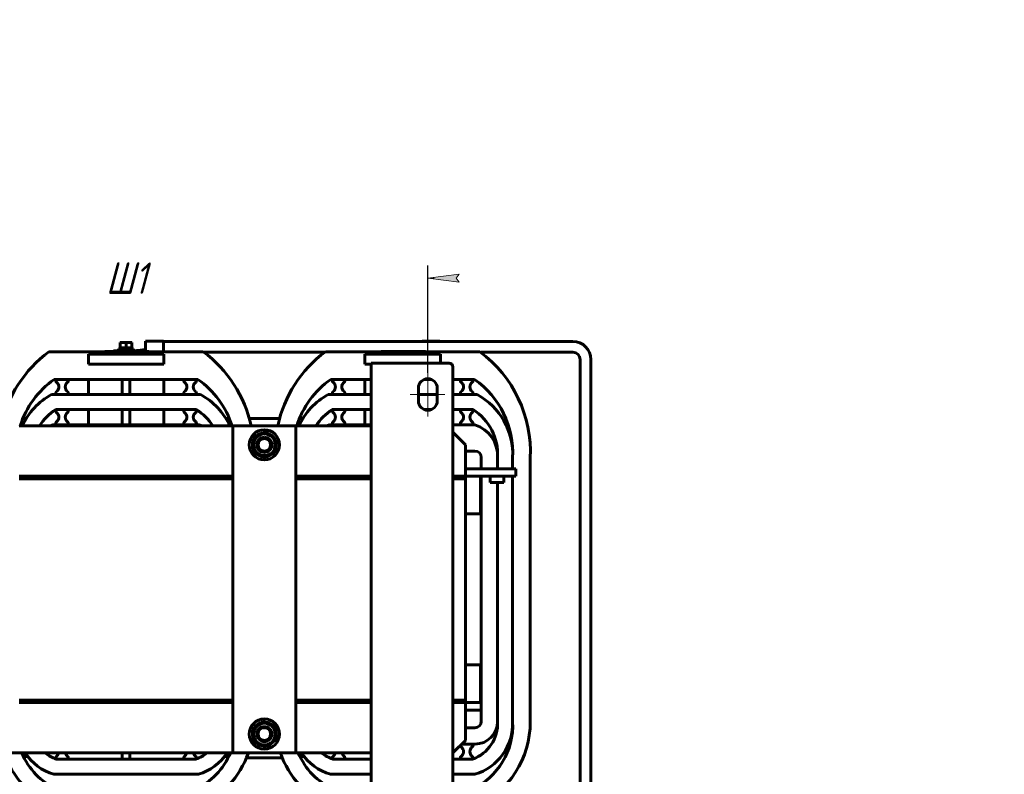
# Model space of a CAD drawing. Header units: millimetres. Extents: x 0 to 297, y 0 to 420.
# Tile 13 of 13: x 140 to 297, y 300 to 420. Entities that reach past the tile are written whole.
import ezdxf

# ---------------------------------------------------------------- set-up
doc = ezdxf.new("R2010")
doc.units = ezdxf.units.MM
for name, pattern in [('K5LT_AXLED', [19.5, 15, -1.5, 1.5, -1.5]), ('K5LT_BASIC', [0]), ('K5LT_THIN', [0])]:
    doc.linetypes.add(name, pattern=pattern)
doc.layers.add('Системный слой', color=7, linetype='Continuous')
doc.styles.add('KDIMTEXTSTYLE', font='GOST_AU.SHX', dxfattribs={"width": 0.96, "oblique": 15, "height": 5})
doc.dimstyles.new('KDIMSTYLE (0.20)', dxfattribs={"dimtxt": 5, "dimasz": 1, "dimexe": 2, "dimexo": 0, "dimgap": 1, "dimtad": 1, "dimlfac": 5, "dimtxsty": 'KDIMTEXTSTYLE', "dimsah": 1, "dimcen": 0, "dimdle": 1, "dimadec": 0, "dimazin": 0, "dimtfac": 0.667, "dimtmove": 0, "dimatfit": 3, "dimfxl": 1, "dimtvp": 1, "dimtolj": 1, "dimtzin": 0, "dimarcsym": 0})

# ---------------------------------------------------------------- blocks, each defined once
blk = doc.blocks.new('U149')
at = {"layer": 'Системный слой', "color": 150, "linetype": 'K5LT_BASIC', "lineweight": 60, "true_color": 0x0080ff}
for p, q in [((130.28, 347.39), (123.28, 347.39)), ((147.28, 347.39), (140.28, 347.39)), ((174.28, 347.39), (167.28, 347.39)), ((191.28, 347.39), (184.28, 347.39))]:
    blk.add_line(p, q, dxfattribs=at)
blk = doc.blocks.new('U150')
at = {"layer": 'Системный слой', "color": 150, "linetype": 'K5LT_BASIC', "lineweight": 60, "true_color": 0x0080ff}
for p, q in [((118.28, 355.39), (130.28, 355.39)), ((140.28, 355.39), (174.28, 355.39)), ((184.28, 355.39), (196.28, 355.39))]:
    blk.add_line(p, q, dxfattribs=at)
blk = doc.blocks.new('U151')
at = {"layer": 'Системный слой', "color": 150, "linetype": 'K5LT_BASIC', "lineweight": 60, "true_color": 0x0080ff}
for p, q in [((188.89, 367.11), (185.04, 367.11)), ((228.38, 367.11), (213.68, 367.11))]:
    blk.add_line(p, q, dxfattribs=at)
blk = doc.blocks.new('U155')
at = {"layer": 'Системный слой', "color": 150, "linetype": 'K5LT_BASIC', "lineweight": 60, "true_color": 0x0080ff}
for p, q in [((163.21, 368.85), (163.22, 368.89)), ((163.21, 368.38), (163.21, 368.85)), ((163.21, 367.67), (163.21, 368.38)), ((163.22, 368.89), (163.22, 368.81)), ((163.21, 367.19), (163.21, 367.67))]:
    blk.add_line(p, q, dxfattribs=at)
blk = doc.blocks.new('U156')
at = {"layer": 'Системный слой', "color": 150, "linetype": 'K5LT_BASIC', "lineweight": 60, "true_color": 0x0080ff}
for p, q in [((160.38, 367.36), (160.38, 367.32)), ((160.38, 367.32), (160.38, 367.28)), ((160.38, 367.28), (160.38, 367.24))]:
    blk.add_line(p, q, dxfattribs=at)
blk = doc.blocks.new('U157')
at = {"layer": 'Системный слой', "color": 150, "linetype": 'K5LT_BASIC', "lineweight": 60, "true_color": 0x0080ff}
for p, q in [((207.21, 368.81), (207.22, 368.89)), ((207.22, 368.89), (207.22, 368.81))]:
    blk.add_line(p, q, dxfattribs=at)
blk = doc.blocks.new('U189')
at = {"layer": 'Системный слой', "color": 150, "linetype": 'K5LT_BASIC', "lineweight": 60, "true_color": 0x0080ff}
for p, q in [((163.28, 362.79), (163.28, 360.39)), ((163.28, 357.99), (163.28, 355.59))]:
    blk.add_line(p, q, dxfattribs=at)
blk = doc.blocks.new('U190')
at = {"layer": 'Системный слой', "color": 150, "linetype": 'K5LT_BASIC', "lineweight": 60, "true_color": 0x0080ff}
for p, q in [((151.28, 360.39), (151.28, 362.79)), ((151.28, 355.59), (151.28, 357.99))]:
    blk.add_line(p, q, dxfattribs=at)
blk = doc.blocks.new('U191')
at = {"layer": 'Системный слой', "color": 150, "linetype": 'K5LT_BASIC', "lineweight": 60, "true_color": 0x0080ff}
for p, q in [((142.18, 346.99), (142.18, 347.39)), ((142.18, 311.39), (142.18, 311.79))]:
    blk.add_line(p, q, dxfattribs=at)
blk = doc.blocks.new('U192')
at = {"layer": 'Системный слой', "color": 150, "linetype": 'K5LT_BASIC', "lineweight": 60, "true_color": 0x0080ff}
for p, q in [((144.78, 347.39), (144.78, 346.99)), ((144.78, 311.79), (144.78, 311.39))]:
    blk.add_line(p, q, dxfattribs=at)
blk = doc.blocks.new('U193')
at = {"layer": 'Системный слой', "color": 150, "linetype": 'K5LT_BASIC', "lineweight": 60, "true_color": 0x0080ff}
for p, q in [((172.38, 347.39), (172.38, 346.99)), ((172.38, 311.79), (172.38, 311.39))]:
    blk.add_line(p, q, dxfattribs=at)
blk = doc.blocks.new('U194')
at = {"layer": 'Системный слой', "color": 150, "linetype": 'K5LT_BASIC', "lineweight": 60, "true_color": 0x0080ff}
for p, q in [((169.78, 347.39), (169.78, 346.99)), ((169.78, 311.79), (169.78, 311.39))]:
    blk.add_line(p, q, dxfattribs=at)
blk = doc.blocks.new('U195')
at = {"layer": 'Системный слой', "color": 150, "linetype": 'K5LT_BASIC', "lineweight": 60, "true_color": 0x0080ff}
for p, q in [((172.38, 346.99), (172.38, 347.39)), ((172.38, 311.39), (172.38, 311.79))]:
    blk.add_line(p, q, dxfattribs=at)
blk = doc.blocks.new('U196')
at = {"layer": 'Системный слой', "color": 150, "linetype": 'K5LT_BASIC', "lineweight": 60, "true_color": 0x0080ff}
for p, q in [((142.18, 346.99), (142.18, 347.39)), ((142.18, 311.39), (142.18, 311.79))]:
    blk.add_line(p, q, dxfattribs=at)
blk = doc.blocks.new('U197')
at = {"layer": 'Системный слой', "color": 150, "linetype": 'K5LT_BASIC', "lineweight": 60, "true_color": 0x0080ff}
for p, q in [((195.28, 360.39), (195.28, 362.79)), ((195.28, 355.59), (195.28, 357.99))]:
    blk.add_line(p, q, dxfattribs=at)
blk = doc.blocks.new('U198')
at = {"layer": 'Системный слой', "color": 150, "linetype": 'K5LT_BASIC', "lineweight": 60, "true_color": 0x0080ff}
for p, q in [((216.38, 350.39), (216.38, 348.59)), ((216.38, 346.39), (216.38, 308.39))]:
    blk.add_line(p, q, dxfattribs=at)
blk = doc.blocks.new('U199')
at = {"layer": 'Системный слой', "color": 150, "linetype": 'K5LT_BASIC', "lineweight": 60, "true_color": 0x0080ff}
for p, q in [((213.78, 350.39), (213.78, 348.59)), ((213.78, 347.39), (213.78, 308.39))]:
    blk.add_line(p, q, dxfattribs=at)
blk = doc.blocks.new('U200')
at = {"layer": 'Системный слой', "color": 150, "linetype": 'K5LT_BASIC', "lineweight": 60, "true_color": 0x0080ff}
for p, q in [((188.78, 347.39), (188.78, 346.99)), ((188.78, 311.79), (188.78, 311.39))]:
    blk.add_line(p, q, dxfattribs=at)
blk = doc.blocks.new('U201')
at = {"layer": 'Системный слой', "color": 150, "linetype": 'K5LT_BASIC', "lineweight": 60, "true_color": 0x0080ff}
for p, q in [((189.78, 355.59), (196.28, 355.59)), ((209.28, 355.59), (212.78, 355.59))]:
    blk.add_line(p, q, dxfattribs=at)
blk = doc.blocks.new('U202')
at = {"layer": 'Системный слой', "color": 150, "linetype": 'K5LT_BASIC', "lineweight": 60, "true_color": 0x0080ff}
for p, q in [((186.18, 346.99), (186.18, 347.39)), ((186.18, 311.39), (186.18, 311.79))]:
    blk.add_line(p, q, dxfattribs=at)
blk = doc.blocks.new('U203')
at = {"layer": 'Системный слой', "color": 150, "linetype": 'K5LT_BASIC', "lineweight": 60, "true_color": 0x0080ff}
for p, q in [((216.38, 348.59), (216.38, 350.41)), ((216.38, 308.34), (216.38, 346.39))]:
    blk.add_line(p, q, dxfattribs=at)
blk = doc.blocks.new('U204')
at = {"layer": 'Системный слой', "color": 150, "linetype": 'K5LT_BASIC', "lineweight": 60, "true_color": 0x0080ff}
for p, q in [((196.28, 357.99), (190.09, 357.99)), ((205.82, 357.99), (204.74, 357.99)), ((212.48, 357.99), (209.28, 357.99))]:
    blk.add_line(p, q, dxfattribs=at)
blk = doc.blocks.new('U205')
at = {"layer": 'Системный слой', "color": 150, "linetype": 'K5LT_BASIC', "lineweight": 60, "true_color": 0x0080ff}
for p, q in [((189.43, 360.39), (196.28, 360.39)), ((203.78, 360.39), (206.78, 360.39)), ((209.28, 360.39), (213.13, 360.39))]:
    blk.add_line(p, q, dxfattribs=at)
blk = doc.blocks.new('U206')
at = {"layer": 'Системный слой', "color": 150, "linetype": 'K5LT_BASIC', "lineweight": 60, "true_color": 0x0080ff}
for p, q in [((218.78, 350.35), (218.78, 348.59)), ((218.78, 347.39), (218.78, 308.39))]:
    blk.add_line(p, q, dxfattribs=at)
blk = doc.blocks.new('U207')
at = {"layer": 'Системный слой', "color": 150, "linetype": 'K5LT_BASIC', "lineweight": 60, "true_color": 0x0080ff}
for p, q in [((196.28, 299.99), (189.78, 299.99)), ((212.78, 299.99), (209.28, 299.99))]:
    blk.add_line(p, q, dxfattribs=at)
blk = doc.blocks.new('U208')
at = {"layer": 'Системный слой', "color": 150, "linetype": 'K5LT_BASIC', "lineweight": 60, "true_color": 0x0080ff}
for p, q in [((190.17, 302.39), (196.28, 302.39)), ((209.28, 302.39), (212.4, 302.39))]:
    blk.add_line(p, q, dxfattribs=at)
blk = doc.blocks.new('U209')
at = {"layer": 'Системный слой', "color": 150, "linetype": 'K5LT_BASIC', "lineweight": 60, "true_color": 0x0080ff}
for p, q in [((186.18, 346.99), (186.18, 347.39)), ((186.18, 311.39), (186.18, 311.79))]:
    blk.add_line(p, q, dxfattribs=at)
blk = doc.blocks.new('U212')
at = {"layer": 'Системный слой', "color": 150, "linetype": 'K5LT_BASIC', "lineweight": 60, "true_color": 0x0080ff}
for p, q in [((218.78, 348.59), (218.78, 350.37)), ((218.78, 308.34), (218.78, 347.39))]:
    blk.add_line(p, q, dxfattribs=at)
blk = doc.blocks.new('U213')
at = {"layer": 'Системный слой', "color": 150, "linetype": 'K5LT_BASIC', "lineweight": 60, "true_color": 0x0080ff}
for p, q in [((196.28, 362.79), (189.86, 362.79)), ((205.82, 362.79), (204.74, 362.79)), ((212.71, 362.79), (209.28, 362.79))]:
    blk.add_line(p, q, dxfattribs=at)
blk = doc.blocks.new('U214')
at = {"layer": 'Системный слой', "color": 150, "linetype": 'K5LT_BASIC', "lineweight": 60, "true_color": 0x0080ff}
for start, end in [(170.7852, 235.6665), (90, 99.2148)]:
    blk.add_arc((210.72, 304.54), 0.25, start, end, dxfattribs=at)
blk = doc.blocks.new('U215')
at = {"layer": 'Системный слой', "color": 150, "linetype": 'K5LT_BASIC', "lineweight": 60, "true_color": 0x0080ff}
for p, q in [((185.28, 356.38), (185.28, 356.59)), ((185.28, 302.59), (185.28, 303.27))]:
    blk.add_line(p, q, dxfattribs=at)
blk = doc.blocks.new('U216')
at = {"layer": 'Системный слой', "color": 150, "linetype": 'K5LT_BASIC', "lineweight": 60, "true_color": 0x0080ff}
for p, q in [((173.28, 356.38), (173.28, 356.59)), ((173.28, 302.59), (173.28, 303.27))]:
    blk.add_line(p, q, dxfattribs=at)
blk = doc.blocks.new('U218')
at = {"layer": 'Системный слой', "color": 150, "linetype": 'K5LT_BASIC', "lineweight": 60, "true_color": 0x0080ff}
for p, q in [((141.28, 356.38), (141.28, 356.59)), ((141.28, 302.59), (141.28, 303.27))]:
    blk.add_line(p, q, dxfattribs=at)
blk = doc.blocks.new('U219')
at = {"layer": 'Системный слой', "color": 150, "linetype": 'K5LT_BASIC', "lineweight": 60, "true_color": 0x0080ff}
for p, q in [((105.28, 311.79), (103.28, 311.79)), ((130.28, 311.79), (118.28, 311.79)), ((174.28, 311.79), (140.28, 311.79)), ((196.28, 311.79), (184.28, 311.79)), ((211.28, 311.79), (209.28, 311.79))]:
    blk.add_line(p, q, dxfattribs=at)
blk = doc.blocks.new('U220')
at = {"layer": 'Системный слой', "color": 150, "linetype": 'K5LT_BASIC', "lineweight": 60, "true_color": 0x0080ff}
for p, q in [((105.28, 346.99), (103.28, 346.99)), ((130.28, 346.99), (118.28, 346.99)), ((174.28, 346.99), (140.28, 346.99)), ((196.28, 346.99), (184.28, 346.99)), ((211.28, 346.99), (209.28, 346.99))]:
    blk.add_line(p, q, dxfattribs=at)
blk = doc.blocks.new('U221')
at = {"layer": 'Системный слой', "color": 150, "linetype": 'K5LT_BASIC', "lineweight": 60, "true_color": 0x0080ff}
for p, q in [((191.28, 346.99), (196.28, 346.99)), ((209.28, 346.99), (211.28, 346.99))]:
    blk.add_line(p, q, dxfattribs=at)
blk = doc.blocks.new('U222')
at = {"layer": 'Системный слой', "color": 150, "linetype": 'K5LT_BASIC', "lineweight": 60, "true_color": 0x0080ff}
for p, q in [((196.28, 347.39), (191.28, 347.39)), ((211.28, 347.39), (209.28, 347.39))]:
    blk.add_line(p, q, dxfattribs=at)
blk = doc.blocks.new('U223')
at = {"layer": 'Системный слой', "color": 150, "linetype": 'K5LT_BASIC', "lineweight": 60, "true_color": 0x0080ff}
for p, q in [((191.28, 346.99), (196.28, 346.99)), ((209.28, 346.99), (211.28, 346.99))]:
    blk.add_line(p, q, dxfattribs=at)
blk = doc.blocks.new('U224')
at = {"layer": 'Системный слой', "color": 150, "linetype": 'K5LT_BASIC', "lineweight": 60, "true_color": 0x0080ff}
for p, q in [((196.28, 347.39), (191.28, 347.39)), ((211.28, 347.39), (209.28, 347.39))]:
    blk.add_line(p, q, dxfattribs=at)
blk = doc.blocks.new('U227')
at = {"layer": 'Системный слой', "color": 150, "linetype": 'K5LT_BASIC', "lineweight": 60, "true_color": 0x0080ff}
for p, q in [((191.28, 311.39), (196.28, 311.39)), ((209.28, 311.39), (211.28, 311.39))]:
    blk.add_line(p, q, dxfattribs=at)
blk = doc.blocks.new('U228')
at = {"layer": 'Системный слой', "color": 150, "linetype": 'K5LT_BASIC', "lineweight": 60, "true_color": 0x0080ff}
for p, q in [((196.28, 311.79), (191.28, 311.79)), ((211.28, 311.79), (209.28, 311.79))]:
    blk.add_line(p, q, dxfattribs=at)
blk = doc.blocks.new('U229')
at = {"layer": 'Системный слой', "color": 150, "linetype": 'K5LT_BASIC', "lineweight": 60, "true_color": 0x0080ff}
for p, q in [((196.28, 311.79), (191.28, 311.79)), ((211.28, 311.79), (209.28, 311.79))]:
    blk.add_line(p, q, dxfattribs=at)
blk = doc.blocks.new('U230')
at = {"layer": 'Системный слой', "color": 150, "linetype": 'K5LT_BASIC', "lineweight": 60, "true_color": 0x0080ff}
for p, q in [((191.28, 311.39), (196.28, 311.39)), ((209.28, 311.39), (211.28, 311.39))]:
    blk.add_line(p, q, dxfattribs=at)
blk = doc.blocks.new('U233')
at = {"layer": 'Системный слой', "color": 150, "linetype": 'K5LT_BASIC', "lineweight": 60, "true_color": 0x0080ff}
for p, q in [((105.28, 303.39), (105.28, 303.39)), ((118.28, 303.39), (196.28, 303.39)), ((209.28, 303.39), (209.28, 303.39))]:
    blk.add_line(p, q, dxfattribs=at)
blk = doc.blocks.new('U234')
at = {"layer": 'Системный слой', "color": 150, "linetype": 'K5LT_BASIC', "lineweight": 60, "true_color": 0x0080ff}
for p, q in [((105.28, 311.39), (103.28, 311.39)), ((130.28, 311.39), (118.28, 311.39)), ((174.28, 311.39), (140.28, 311.39)), ((196.28, 311.39), (184.28, 311.39)), ((211.28, 311.39), (209.28, 311.39))]:
    blk.add_line(p, q, dxfattribs=at)
blk = doc.blocks.new('U235')
at = {"layer": 'Системный слой', "color": 150, "linetype": 'K5LT_BASIC', "lineweight": 60, "true_color": 0x0080ff}
for p, q in [((103.28, 311.39), (100.78, 311.39)), ((125.78, 311.39), (123.28, 311.39)), ((147.28, 311.39), (144.78, 311.39)), ((169.78, 311.39), (167.28, 311.39)), ((191.28, 311.39), (188.78, 311.39)), ((213.78, 311.39), (211.28, 311.39))]:
    blk.add_line(p, q, dxfattribs=at)
blk = doc.blocks.new('U236')
at = {"layer": 'Системный слой', "color": 150, "linetype": 'K5LT_BASIC', "lineweight": 60, "true_color": 0x0080ff}
for p, q in [((100.78, 310.19), (103.28, 310.19)), ((211.28, 310.19), (213.78, 310.19))]:
    blk.add_line(p, q, dxfattribs=at)
blk = doc.blocks.new('U237')
at = {"layer": 'Системный слой', "color": 150, "linetype": 'K5LT_BASIC', "lineweight": 60, "true_color": 0x0080ff}
for start, end in [(107.9374, 147.0173), (67.4773, 87.0173), (47.9374, 56.6755), (347.9374, 27.0173), (167.9374, 207.0173), (227.9374, 267.0173), (287.9374, 327.0173)]:
    blk.add_arc((179.28, 306.39), 1.91, start, end, dxfattribs=at)
blk = doc.blocks.new('U239')
at = {"layer": 'Системный слой', "color": 150, "linetype": 'K5LT_BASIC', "lineweight": 60, "true_color": 0x0080ff}
for start, end in [(92.9827, 132.0626), (32.9827, 72.0626), (152.9827, 192.0626), (332.9827, 12.0626), (212.9827, 252.0626), (303.3245, 312.0626), (272.9827, 292.5227)]:
    blk.add_arc((179.28, 352.39), 1.91, start, end, dxfattribs=at)
blk = doc.blocks.new('KDIMARROW_01')
at = {"layer": 'Системный слой'}
blk.add_hatch(color=0, dxfattribs=at).paths.add_polyline_path([(-5, -0.66), (0, 0), (-5, 0.66), (-4.5, 0)])
at = {"layer": 'Системный слой', "color": 0, "linetype": 'K5LT_THIN', "lineweight": 18}
for p, q in [((-4.5, 0), (-5, 0.66)), ((-5, 0.66), (0, 0)), ((0, 0), (-5, -0.66)), ((-5, -0.66), (-4.5, 0)), ((0, 0), (-1, 0))]:
    blk.add_line(p, q, dxfattribs=at)

msp = doc.modelspace()

# ---------------------------------------------------------------- linework, layer by layer
at = {"layer": 'Системный слой', "color": 150, "linetype": 'K5LT_BASIC', "lineweight": 60, "true_color": 0x0080ff}
for p, q in [((156.3489, 368.6743), (156.3489, 368.6218)), ((156.8157, 368.6743), (156.3489, 368.6743)), ((156.3489, 367.7983), (156.3489, 368.6218)), ((157.7493, 368.6743), (156.8157, 368.6743)), ((157.2825, 367.7983), (157.2825, 368.6218)), ((158.2161, 368.6743), (157.7493, 368.6743)), ((158.2161, 368.6218), (158.2161, 368.6743)), ((158.2161, 368.6218), (158.2161, 367.7983)), ((163.2157, 368.8924), (160.3824, 368.8924)), ((160.3827, 368.8924), (163.216, 368.8924)), ((163.2157, 368.8924), (163.2157, 368.8097)), ((164.6781, 368.8097), (163.2157, 368.8097)), ((163.216, 368.8097), (163.216, 368.8924)), ((165.8447, 368.8097), (164.6781, 368.8097)), ((171.2362, 368.8097), (165.8447, 368.8097)), ((172.4105, 368.8097), (171.2362, 368.8097)), ((175.8846, 368.8097), (172.4105, 368.8097)), ((185.045, 368.8096), (175.8846, 368.8097)), ((228.3825, 368.8095), (185.045, 368.8096)), ((204.3824, 368.8924), (204.3807, 368.8096)), ((207.2157, 368.8924), (204.3824, 368.8924)), ((204.3827, 368.8924), (207.216, 368.8924)), ((207.2157, 368.8924), (207.2157, 368.8096)), ((228.3825, 368.8097), (207.2157, 368.8097)), ((207.216, 368.8097), (207.216, 368.8924)), ((144.9988, 367.1918), (169.5668, 367.1918)), ((151.2828, 365.1918), (151.2828, 366.7918)), ((151.2828, 366.7918), (163.2828, 366.7918)), ((151.7545, 367.2006), (152.2106, 367.2006)), ((151.7545, 367.2006), (151.7545, 367.1918)), ((152.2106, 367.2006), (152.2106, 367.1918)), ((152.2106, 367.2006), (163.2106, 367.2006)), ((153.8838, 367.2402), (155.0317, 367.2402)), ((153.8838, 367.2402), (153.8838, 367.2006)), ((155.0317, 367.2402), (155.0317, 367.2006)), ((155.0317, 367.2402), (157.4022, 367.2402)), ((155.2825, 367.2402), (155.2825, 367.3597)), ((158.7211, 367.3597), (155.2825, 367.3597)), ((156.0825, 367.6783), (158.4825, 367.6783)), ((156.0825, 367.6783), (156.0825, 367.4283)), ((156.0825, 367.4283), (158.4825, 367.4283)), ((156.4569, 367.6783), (156.3489, 367.7983)), ((156.3489, 367.7983), (156.8157, 367.7983)), ((156.6825, 367.3597), (156.6825, 367.4283)), ((156.8157, 367.7983), (157.2825, 367.7983)), ((157.2825, 367.7983), (157.7493, 367.7983)), ((157.4022, 367.2402), (157.8408, 367.2402)), ((157.4022, 367.2402), (157.4022, 367.2006)), ((157.7493, 367.7983), (158.2161, 367.7983)), ((157.8408, 367.2402), (160.4815, 367.2402)), ((157.8408, 367.2402), (157.8408, 367.2006)), ((157.8825, 367.3597), (157.8825, 367.4283)), ((158.1081, 367.6783), (158.2161, 367.7983)), ((158.4825, 367.6783), (158.4825, 367.4283)), ((158.7211, 367.3597), (158.8767, 367.3597)), ((159.1425, 367.3975), (159.1451, 367.3979)), ((160.3785, 367.5737), (159.1451, 367.3979)), ((160.3792, 367.3597), (159.7058, 367.2402)), ((160.4815, 367.2402), (160.8954, 367.2402)), ((160.4815, 367.2402), (160.4815, 367.2006)), ((160.8954, 367.2402), (160.8954, 367.2006)), ((163.2106, 367.2006), (163.2106, 367.1918)), ((163.2828, 366.7918), (163.2828, 365.1918)), ((171.2362, 367.1097), (169.6768, 367.1097)), ((172.4105, 367.1097), (171.2362, 367.1097)), ((175.8846, 367.1097), (172.4105, 367.1097)), ((185.045, 367.1096), (175.8846, 367.1097)), ((188.9988, 367.1918), (213.5668, 367.1918)), ((195.2828, 366.7918), (207.2828, 366.7918)), ((195.2828, 365.1918), (195.2828, 366.7918)), ((195.7545, 367.2006), (195.7545, 367.1918)), ((195.7545, 367.2006), (196.2106, 367.2006)), ((196.2106, 367.2006), (196.2106, 367.1918)), ((196.2106, 367.2006), (207.2106, 367.2006)), ((197.8838, 367.2402), (197.8838, 367.2006)), ((197.8838, 367.2402), (199.0317, 367.2402)), ((199.0317, 367.2402), (199.0317, 367.2006)), ((199.0317, 367.2402), (201.4022, 367.2402)), ((201.4022, 367.2402), (201.7226, 367.2402)), ((201.4022, 367.2402), (201.4022, 367.2006)), ((201.7226, 367.2402), (201.8135, 367.2402)), ((201.7226, 367.2402), (201.7226, 367.2006)), ((201.8135, 367.2402), (202.8705, 367.2402)), ((201.8135, 367.2402), (201.8135, 367.2006)), ((202.8705, 367.2402), (204.3937, 367.2402)), ((202.8705, 367.2402), (202.8705, 367.2006)), ((204.3937, 367.2402), (204.8954, 367.2402)), ((204.3937, 367.2402), (204.3937, 367.2006)), ((204.8954, 367.2402), (204.8954, 367.2006)), ((207.2106, 367.2006), (207.2106, 367.1918)), ((207.2828, 366.7918), (207.2828, 365.3918)), ((163.2828, 365.1918), (151.2828, 365.1918)), ((196.2828, 365.1918), (195.2828, 365.1918)), ((196.2828, 365.3918), (196.2828, 257.3918)), ((196.2828, 365.3918), (196.2828, 257.3918)), ((197.2828, 365.3918), (196.2828, 365.3918)), ((197.2828, 365.3918), (208.6828, 365.3918)), ((229.5325, 353.7597), (229.5325, 365.9595)), ((229.5325, 353.7597), (229.5325, 365.9595)), ((231.2325, 353.7597), (231.2325, 365.9595)), ((209.2828, 364.7918), (209.2828, 257.9918)), ((168.7088, 362.7918), (145.8568, 362.7918)), ((146.3452, 362.7918), (147.8452, 362.7918)), ((156.6828, 360.3918), (156.6828, 362.7918)), ((156.6828, 362.7918), (157.8828, 362.7918)), ((157.8828, 362.7918), (157.8828, 360.3918)), ((166.7204, 362.7918), (168.2204, 362.7918)), ((190.3452, 362.7918), (191.8452, 362.7918)), ((210.7204, 362.7918), (212.2204, 362.7918)), ((145.4308, 360.3918), (169.1348, 360.3918)), ((147.8452, 360.3918), (146.3452, 360.3918)), ((157.8828, 360.3918), (156.6828, 360.3918)), ((168.2204, 360.3918), (166.7204, 360.3918)), ((191.8452, 360.3918), (190.3452, 360.3918)), ((203.7828, 361.3918), (203.7828, 359.3918)), ((206.7828, 359.3918), (206.7828, 361.3918)), ((212.2204, 360.3918), (210.7204, 360.3918)), ((168.4799, 357.9918), (146.0857, 357.9918)), ((146.3452, 357.9918), (147.8452, 357.9918)), ((156.6828, 355.5918), (156.6828, 357.9918)), ((156.6828, 357.9918), (157.8828, 357.9918)), ((157.8828, 357.9918), (157.8828, 355.5918)), ((166.7204, 357.9918), (168.2204, 357.9918)), ((190.3452, 357.9918), (191.8452, 357.9918)), ((210.7204, 357.9918), (212.2204, 357.9918)), ((141.2828, 356.5918), (140.8685, 356.5918)), ((145.7828, 355.5918), (168.7828, 355.5918)), ((147.8452, 355.5918), (146.3452, 355.5918)), ((157.8828, 355.5918), (156.6828, 355.5918)), ((168.2204, 355.5918), (166.7204, 355.5918)), ((173.6971, 356.5918), (173.2828, 356.5918)), ((181.6988, 356.5918), (176.8668, 356.5918)), ((185.2828, 356.5918), (184.8685, 356.5918)), ((191.8452, 355.5918), (190.3452, 355.5918)), ((212.2204, 355.5918), (210.7204, 355.5918)), ((174.2828, 355.3918), (174.2828, 303.3918)), ((184.2828, 355.3918), (174.2828, 355.3918)), ((179.2828, 354.3404), (177.6333, 353.6564)), ((179.5533, 354.4526), (179.2828, 354.3404)), ((181.2027, 353.1879), (179.5533, 354.4526)), ((184.2828, 303.3918), (184.2828, 355.3918)), ((211.2828, 352.3918), (209.2828, 354.3918)), ((177.6333, 353.6564), (177.3629, 351.5956)), ((180.9323, 351.1271), (181.2027, 353.1879)), ((229.5325, 303.8894), (229.5325, 353.7597)), ((231.2325, 303.8894), (231.2325, 353.7597)), ((177.3629, 351.5956), (179.0123, 350.331)), ((179.0123, 350.331), (180.9323, 351.1271)), ((211.2828, 348.5918), (211.2828, 352.3918)), ((212.7828, 351.3918), (211.2828, 351.3918)), ((180.0144, 350.6274), (179.9723, 350.7291)), ((180.3029, 350.8662), (180.3321, 350.7958)), ((221.5828, 350.3056), (221.5828, 308.3924)), ((211.2828, 348.5918), (211.2828, 347.3918)), ((218.6828, 348.5918), (211.2828, 348.5918)), ((218.6828, 348.5918), (219.2828, 348.5918)), ((219.2828, 348.5918), (219.2828, 347.3918)), ((144.8828, 346.9918), (144.8828, 347.3918)), ((167.2828, 347.3918), (147.2828, 347.3918)), ((147.2828, 347.3918), (147.2828, 346.9918)), ((147.2828, 346.9918), (167.2828, 346.9918)), ((167.2828, 347.3918), (167.2828, 346.9918)), ((169.6828, 347.3918), (169.6828, 346.9918)), ((188.8828, 346.9918), (188.8828, 347.3918)), ((191.2828, 347.3918), (191.2828, 346.9918)), ((191.2828, 347.3918), (191.2828, 346.9918)), ((218.6828, 347.3918), (211.2828, 347.3918)), ((211.2828, 347.3918), (211.2828, 346.9918)), ((211.2828, 347.3918), (211.2828, 346.9918)), ((211.2828, 311.791), (211.2828, 346.9918)), ((213.6828, 347.3918), (213.6828, 341.3918)), ((215.1828, 346.3918), (215.1828, 347.3918)), ((217.3828, 346.3918), (215.1828, 346.3918)), ((217.3828, 346.3918), (217.3828, 347.3918)), ((219.2828, 347.3918), (218.6828, 347.3918)), ((213.6828, 341.3918), (211.2828, 341.3918)), ((211.2828, 317.3918), (213.6828, 317.3918)), ((213.6828, 317.3918), (213.6828, 311.3918)), ((229.5325, 282.4055), (229.5325, 314.7006)), ((229.5325, 314.7006), (229.5325, 303.8894)), ((231.2325, 282.4055), (231.2325, 314.7006)), ((231.2325, 303.8894), (231.2325, 314.7006)), ((144.8828, 311.3918), (144.8828, 311.791)), ((147.2828, 311.391), (147.2828, 311.791)), ((167.2828, 311.791), (147.2828, 311.791)), ((167.2828, 311.791), (167.2828, 311.391)), ((169.6828, 311.791), (169.6828, 311.3918)), ((188.8828, 311.3918), (188.8828, 311.791)), ((191.2828, 311.391), (191.2828, 311.791)), ((191.2828, 311.391), (191.2828, 311.791)), ((211.2828, 311.791), (211.2828, 311.391)), ((211.2828, 311.791), (211.2828, 311.391)), ((147.2828, 311.3918), (144.8828, 311.3918)), ((147.2828, 311.391), (167.2828, 311.391)), ((169.6828, 311.3918), (167.2828, 311.3918)), ((191.2828, 311.3918), (188.8828, 311.3918)), ((213.6828, 311.3918), (211.2828, 311.3918)), ((211.2828, 310.191), (211.2828, 311.391)), ((211.2828, 305.391), (211.2828, 310.191)), ((179.0123, 308.4518), (177.3629, 307.1872)), ((177.3629, 307.1872), (177.6333, 305.1264)), ((179.2828, 308.3396), (179.0123, 308.4518)), ((180.9323, 307.6556), (179.2828, 308.3396)), ((179.9723, 308.0537), (180.0144, 308.1553)), ((180.3321, 307.987), (180.3029, 307.9166)), ((181.2027, 305.5949), (180.9323, 307.6556)), ((211.2828, 307.3918), (212.7828, 307.3918)), ((179.5533, 304.3302), (181.2027, 305.5949)), ((177.6333, 305.1264), (179.5533, 304.3302)), ((209.2828, 303.391), (211.2828, 305.391)), ((212.7828, 304.7918), (210.6836, 304.7918)), ((210.7204, 304.7918), (212.2204, 304.7918)), ((141.2828, 302.5918), (141.0509, 302.5918)), ((146.1688, 302.3918), (168.3968, 302.3918)), ((147.8452, 302.3918), (146.3452, 302.3918)), ((156.6828, 302.3918), (156.6828, 303.391)), ((157.8828, 302.3918), (156.6828, 302.3918)), ((157.8828, 303.391), (157.8828, 302.3918)), ((168.2204, 302.3918), (166.7204, 302.3918)), ((173.5148, 302.5918), (173.2828, 302.5918)), ((174.2828, 303.3918), (184.2828, 303.3918)), ((182.1382, 302.5918), (176.4274, 302.5918)), ((185.2828, 302.5918), (185.0509, 302.5918)), ((191.8452, 302.3918), (190.3452, 302.3918)), ((212.2204, 302.3918), (210.7204, 302.3918)), ((168.7828, 299.9918), (145.7828, 299.9918))]:
    msp.add_line(p, q, dxfattribs=at)
at = {"layer": 'Системный слой', "color": 30, "linetype": 'K5LT_AXLED', "lineweight": 18, "true_color": 0xff8000}
for p, q in [((205.2828, 356.9154), (205.2828, 363.8605)), ((202.4724, 360.3918), (207.9719, 360.3918))]:
    msp.add_line(p, q, dxfattribs=at)
at = {"layer": 'Системный слой', "color": 150, "linetype": 'K5LT_BASIC', "lineweight": 60, "true_color": 0x0080ff}
for centre, radius in [((179.2828, 352.3918), 2.4), ((179.2828, 352.3918), 1.725), ((179.2828, 352.3918), 1), ((179.2828, 306.391), 2.4), ((179.2828, 306.391), 1.725), ((179.2828, 306.391), 1)]:
    msp.add_circle(centre, radius, dxfattribs=at)
for centre, radius, start, end in [((228.3825, 365.9597), 2.85, 0, 90), ((228.3825, 365.9595), 2.85, 0, 89.999881), ((156.8323, 351.2286), 19.8709, 126.549503, 167.906384), ((157.7333, 351.2286), 19.8709, 12.093616, 53.450497), ((200.8323, 351.2286), 19.8709, 126.549503, 167.906384), ((201.7333, 351.2286), 19.8709, 357.337526, 53.450497), ((228.3825, 365.9597), 1.15, 0, 89.999881), ((228.3825, 365.9595), 1.15, 0, 89.999881), ((208.6828, 364.7918), 0.6, 0, 90), ((154.0607, 351.0845), 14.2956, 125.020823, 162.464208), ((146.3452, 362.5418), 0.25, 90, 235.666537), ((145.6867, 361.5918), 0.9059, 304.836531, 55.163469), ((148.5037, 361.5918), 0.9059, 124.836531, 235.163469), ((147.8452, 362.5418), 0.25, 304.333463, 90), ((166.7204, 362.5418), 0.25, 90, 235.666537), ((166.0619, 361.5918), 0.9059, 304.836531, 55.163469), ((168.8789, 361.5918), 0.9059, 124.836531, 235.163469), ((168.2204, 362.5418), 0.25, 304.333463, 90), ((160.505, 351.0845), 14.2956, 17.535792, 54.979177), ((198.0607, 351.0845), 14.2956, 125.020823, 162.464208), ((190.3452, 362.5418), 0.25, 90, 235.666537), ((189.6867, 361.5918), 0.9059, 304.836531, 55.163469), ((192.5037, 361.5918), 0.9059, 124.836531, 235.163469), ((191.8452, 362.5418), 0.25, 304.333463, 90), ((205.2828, 361.3918), 1.5, 0, 180), ((210.7204, 362.5418), 0.25, 90, 235.666537), ((210.0619, 361.5918), 0.9059, 304.836531, 55.163469), ((212.8789, 361.5918), 0.9059, 124.836531, 235.163469), ((212.2204, 362.5418), 0.25, 304.333463, 90), ((204.505, 351.0845), 14.2956, 357.144863, 54.979177), ((150.658, 350.8425), 10.8863, 118.696138, 155.29875), ((146.3452, 360.6418), 0.25, 124.333463, 270), ((147.8452, 360.6418), 0.25, 270, 55.666537), ((166.7204, 360.6418), 0.25, 124.333463, 270), ((168.2204, 360.6418), 0.25, 270, 55.666537), ((163.9076, 350.8425), 10.8863, 24.70125, 61.303862), ((194.658, 350.8425), 10.8863, 118.696138, 155.29875), ((190.3452, 360.6418), 0.25, 124.333463, 270), ((191.8452, 360.6418), 0.25, 270, 55.666537), ((210.7204, 360.6418), 0.25, 124.333463, 270), ((212.2204, 360.6418), 0.25, 270, 55.666537), ((207.9076, 350.8425), 10.8863, 357.408433, 61.303862), ((205.2828, 359.3918), 1.5, 180, 0), ((150.658, 350.8425), 8.4863, 122.600928, 147.583592), ((146.3452, 357.7418), 0.25, 90, 235.666537), ((145.6867, 356.7918), 0.9059, 304.836531, 55.163469), ((148.5037, 356.7918), 0.9059, 124.836531, 235.163469), ((147.8452, 357.7418), 0.25, 304.333463, 90), ((166.7204, 357.7418), 0.25, 90, 235.666537), ((166.0619, 356.7918), 0.9059, 304.836531, 55.163469), ((168.8789, 356.7918), 0.9059, 124.836531, 235.163469), ((168.2204, 357.7418), 0.25, 304.333463, 90), ((163.9076, 350.8425), 8.4863, 32.416408, 57.399072), ((194.658, 350.8425), 8.4863, 122.600928, 147.583592), ((190.3452, 357.7418), 0.25, 90, 235.666537), ((189.6867, 356.7918), 0.9059, 304.836531, 55.163469), ((192.5037, 356.7918), 0.9059, 124.836531, 235.163469), ((191.8452, 357.7418), 0.25, 304.333463, 90), ((210.7204, 357.7418), 0.25, 90, 235.666537), ((210.0619, 356.7918), 0.9059, 304.836531, 55.163469), ((212.8789, 356.7918), 0.9059, 124.836531, 235.163469), ((212.2204, 357.7418), 0.25, 304.333463, 90), ((207.9076, 350.8425), 8.4863, 357.064692, 57.399072), ((147.4481, 350.5927), 5.2692, 108.424414, 114.38597), ((146.3452, 355.8418), 0.25, 124.333463, 270), ((147.8452, 355.8418), 0.25, 270, 55.666537), ((166.7204, 355.8418), 0.25, 124.333463, 270), ((168.2204, 355.8418), 0.25, 270, 55.666537), ((167.1175, 350.5927), 5.2692, 65.61403, 71.575586), ((191.4481, 350.5927), 5.2692, 108.424414, 114.38597), ((190.3452, 355.8418), 0.25, 124.333463, 270), ((191.8452, 355.8418), 0.25, 270, 55.666537), ((210.7204, 355.8418), 0.25, 124.333463, 270), ((212.2204, 355.8418), 0.25, 270, 55.666537), ((211.1175, 350.5927), 5.2692, 357.814721, 71.575586), ((179.2828, 352.3918), 1.2, 90, 180), ((179.2828, 352.3918), 1.2, 180, 90), ((212.7828, 350.3918), 1, 0, 90), ((179.2828, 352.3918), 1.91, 292.522674, 303.324471), ((179.2828, 306.391), 1.2, 90, 0), ((179.2828, 306.391), 1.2, 0, 90), ((179.2828, 306.391), 1.91, 56.675529, 67.477326), ((207.5276, 307.8087), 11.2676, 294.939853, 2.692814), ((210.3301, 308.0866), 6.0582, 289.946658, 2.443386), ((212.7828, 308.3918), 1, 270, 0), ((212.7828, 308.3918), 3.6, 270, 0), ((210.3301, 308.0866), 8.4582, 286.85681, 2.067835), ((206.6859, 308.3443), 14.897, 294.528675, 0.184971), ((210.0619, 303.5918), 0.9059, 304.836531, 55.163469), ((212.8789, 303.5918), 0.9059, 124.836531, 235.163469), ((212.2204, 304.5418), 0.25, 304.333463, 90), ((151.8797, 308.3443), 14.897, 199.420937, 245.471325), ((151.038, 307.8087), 11.2676, 203.083402, 245.060147), ((148.2355, 308.0866), 8.4582, 213.720895, 253.14319), ((148.2355, 308.0866), 6.0582, 230.811598, 250.053342), ((146.3452, 302.6418), 0.25, 124.333463, 270), ((145.6867, 303.5918), 0.9059, 304.836531, 347.195938), ((148.5037, 303.5918), 0.9059, 192.804062, 235.163469), ((147.8452, 302.6418), 0.25, 270, 55.666537), ((166.7204, 302.6418), 0.25, 124.333463, 270), ((166.0619, 303.5918), 0.9059, 304.836531, 347.195938), ((168.8789, 303.5918), 0.9059, 192.804062, 235.163469), ((168.2204, 302.6418), 0.25, 270, 55.666537), ((163.5276, 307.8087), 11.2676, 294.939853, 336.916598), ((166.3301, 308.0866), 6.0582, 289.946658, 309.188402), ((166.3301, 308.0866), 8.4582, 286.85681, 326.279105), ((162.6859, 308.3443), 14.897, 294.528675, 340.579063), ((195.8797, 308.3443), 14.897, 199.420937, 245.471325), ((195.038, 307.8087), 11.2676, 203.083402, 245.060147), ((192.2355, 308.0866), 8.4582, 213.720895, 253.14319), ((192.2355, 308.0866), 6.0582, 230.811598, 250.053342), ((190.3452, 302.6418), 0.25, 124.333463, 270), ((189.6867, 303.5918), 0.9059, 304.836531, 347.195938), ((192.5037, 303.5918), 0.9059, 192.804062, 235.163469), ((191.8452, 302.6418), 0.25, 270, 55.666537), ((210.7204, 302.6418), 0.25, 124.333463, 270), ((212.2204, 302.6418), 0.25, 270, 55.666537)]:
    msp.add_arc(centre, radius, start, end, dxfattribs=at)
msp.add_ellipse((160.3825, 367.9597), major_axis=(0, 0.9333), ratio=0.00467798, start_param=0.03572188, end_param=1.57079633, dxfattribs=at)
for points in [[(156.3489, 368.6218), (156.5033, 368.6542), (156.6587, 368.6743), (156.8157, 368.6743)], [(156.8157, 368.6743), (156.9728, 368.6743), (157.1282, 368.6542), (157.2825, 368.6218)], [(157.2825, 368.6218), (157.4369, 368.6542), (157.5923, 368.6743), (157.7493, 368.6743)], [(157.7493, 368.6743), (157.9064, 368.6743), (158.0618, 368.6542), (158.2161, 368.6218)], [(158.8767, 367.3597), (158.9589, 367.372), (159.0479, 367.384), (159.1425, 367.3975)]]:
    msp.add_open_spline(points, degree=3, dxfattribs=at)
msp.add_rational_spline([(160.3781, 367.9597), (160.3781, 367.7379), (160.3785, 367.5296), (160.3792, 367.3597)], [1, 0.959795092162, 0.959795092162, 1], degree=3, dxfattribs=at)

# ---------------------------------------------------------------- block references
at = {"layer": 'Системный слой'}
for name in ['U155', 'U157', 'U156', 'U151', 'U190', 'U189', 'U213', 'U197', 'U205', 'U204', 'U218', 'U216', 'U215', 'U201', 'U150', 'U239', 'U199', 'U203', 'U198', 'U212', 'U206', 'U220', 'U149', 'U191', 'U196', 'U192', 'U194', 'U193', 'U195', 'U202', 'U209', 'U200', 'U222', 'U224', 'U221', 'U223', 'U219', 'U228', 'U229', 'U235', 'U236', 'U234', 'U227', 'U230', 'U237', 'U214', 'U233', 'U208', 'U207']:
    msp.add_blockref(name, (0, 0), dxfattribs=at)

# ---------------------------------------------------------------- dimensions: what is measured, and where the dimension line sits
at = {"layer": 'Системный слой', "color": 7}
msp.add_linear_dim(base=(109.2828, 378.8924), p1=(205.2828, 363.8605), p2=(109.2828, 363.2022), location=(157.2828, 378.8924), text='\\H5.0;\\W0.965;\\Q15;\\H5.0;\\W0.965;\\Q15;\\Q15;Ш1', dimstyle='KDIMSTYLE (0.20)', override={"dimexo": 0, "dimblk1": 'KDIMARROW_01', "dimblk2": 'KDIMARROW_01', "dimse1": 0, "dimse2": 0, "dimclrt": 7, "dimtolj": 1}, dxfattribs=at).render()

doc.saveas('drawing.dxf')
